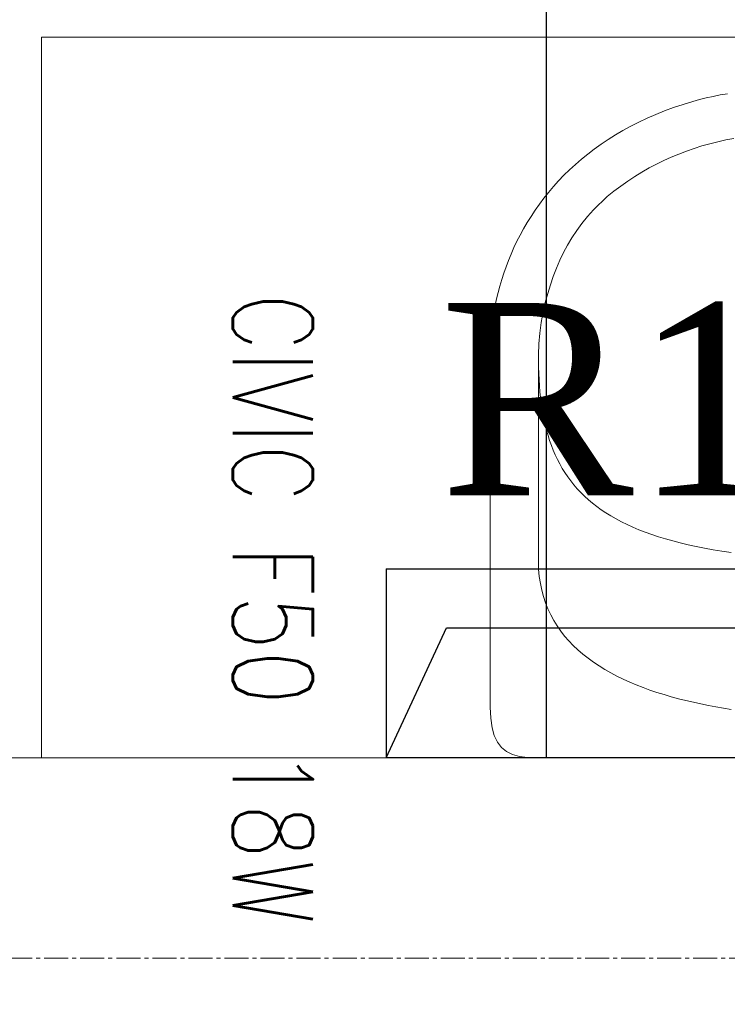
# Model space of a CAD drawing. Header units: centimetres. Extents: x 88729 to 133553, y -16225 to 14174.
# Tile 172 of 231: x 92217 to 92261, y -6864 to -6803. Entities that reach past the tile are written whole.
import ezdxf
from ezdxf.enums import TextEntityAlignment as Align

# ---------------------------------------------------------------- set-up
doc = ezdxf.new("R2010")
doc.units = ezdxf.units.CM
doc.linetypes.add('CENTER2', pattern=[1.125, 0.75, -0.125, 0.125, -0.125])
doc.layers.add('A-ARMATURA', color=252, linetype='Continuous', lineweight=5)
doc.layers.add('E_Istn_pozostaje', color=132, linetype='Continuous', lineweight=25)
for name, color, linetype in [('A-OS', 252, 'CENTER2'), ('A-SCIANY', 252, 'Continuous'), ('A-SUFITY', 252, 'Continuous'), ('E_opisy siły', 5, 'Continuous'), ('E_PODKLAD', 7, 'Continuous'), ('E_siła', 5, 'Continuous'), ('R-MET-IWE', 252, 'Continuous')]:
    doc.layers.add(name, color=color, linetype=linetype)
doc.styles.add('MM_050', font='romans.shx', dxfattribs={"width": 0.8, "height": 16})
doc.styles.add('old', font='BOOKOS.TTF')
doc.styles.get("Standard").update_dxf_attribs({"font": 'txt.shx'})

# ---------------------------------------------------------------- blocks, each defined once
blk = doc.blocks.new('RLX_F50_18W')
at = {"ltscale": 0.1}
for p, q in [((-5.9, -31.5), (-5.9, 31.5)), ((5.9, 31.5), (5.9, -31.5)), ((-2.224, -27.739), (-2.224, 0)), ((5.9, -31.5), (-2.224, -27.739)), ((-5.9, -31.5), (5.9, -31.5))]:
    blk.add_line(p, q, dxfattribs=at)
at = {"ltscale": 0.1, "insert": (-23.112, -36.07), "char_height": 5, "width": 57.67941, "attachment_point": 1, "style": 'MM_050'}
blk.add_mtext('CIVIC F50 18W', dxfattribs=at)
at = {"ltscale": 0.1, "flags": 9}
blk.add_attdef('RLXLUM', (0, 0), '', height=0.1, dxfattribs=at)
blk = doc.blocks.new('E_opis siły')
at = {"layer": 'E_siła', "linetype": 'Continuous', "ltscale": 0.5, "style": 'old', "flags": 4}
blk.add_attdef('OBWÓD', (0, 0), '', height=12, dxfattribs=at)
blk = doc.blocks.new('A$C3A7D2EB8')
at = {"layer": 'A-ARMATURA'}
for points in [[(-10.206, -20.934), (-10.657, -20.853), (-11.099, -20.764), (-11.534, -20.667), (-11.96, -20.561), (-12.379, -20.446), (-12.379, -20.446), (-12.982, -20.264), (-13.568, -20.068), (-14.137, -19.859), (-14.689, -19.639), (-15.225, -19.406), (-15.744, -19.162), (-16.246, -18.907), (-16.733, -18.641), (-17.203, -18.365), (-17.658, -18.08), (-18.097, -17.784), (-18.521, -17.48), (-18.929, -17.167), (-19.322, -16.846), (-19.701, -16.518), (-20.064, -16.181), (-20.413, -15.838), (-20.748, -15.488), (-21.069, -15.132), (-21.375, -14.771), (-21.668, -14.404), (-21.947, -14.032), (-22.212, -13.655), (-22.464, -13.274), (-22.703, -12.89), (-22.93, -12.502), (-23.143, -12.111), (-23.344, -11.717), (-23.532, -11.322), (-23.708, -10.925), (-23.872, -10.526), (-24.024, -10.127), (-24.165, -9.727), (-24.294, -9.327), (-24.411, -8.927), (-24.518, -8.528), (-24.613, -8.13), (-24.698, -7.734), (-24.772, -7.339), (-24.836, -6.947), (-24.889, -6.557), (-24.932, -6.171), (-24.966, -5.788), (-24.989, -5.409), (-25.003, -5.035), (-25.008, -4.665), (-25.008, -4.665), (-25.008, 17.362), (-24.981, 18.054), (-24.899, 18.645), (-24.762, 19.142), (-24.568, 19.551), (-24.315, 19.879), (-24.002, 20.133), (-23.629, 20.319), (-23.193, 20.443), (-22.695, 20.513), (-22.131, 20.535), (-0.008, 20.535)], [(-9.983, 17.503), (-10.457, 17.427), (-10.93, 17.346), (-11.402, 17.258), (-11.871, 17.164), (-12.338, 17.063), (-12.802, 16.954), (-13.261, 16.838), (-13.716, 16.715), (-14.165, 16.584), (-14.608, 16.445), (-15.045, 16.297), (-15.475, 16.141), (-15.896, 15.976), (-16.31, 15.802), (-16.714, 15.619), (-17.108, 15.427), (-17.491, 15.224), (-17.864, 15.012), (-18.225, 14.789), (-18.574, 14.556), (-18.909, 14.312), (-19.231, 14.058), (-19.539, 13.792), (-19.832, 13.514), (-20.109, 13.225), (-20.37, 12.924), (-20.614, 12.611), (-20.841, 12.286), (-21.05, 11.947), (-21.24, 11.596), (-21.41, 11.232), (-21.561, 10.855), (-21.691, 10.464), (-21.799, 10.059), (-21.886, 9.64), (-21.95, 9.206), (-21.991, 8.758), (-22.008, 8.296), (-22.008, 8.296), (-22.008, -4.636), (-21.981, -5.32), (-21.924, -5.987), (-21.837, -6.649), (-21.72, -7.32), (-21.577, -7.901), (-21.424, -8.462), (-21.257, -9.005), (-21.077, -9.531), (-20.881, -10.041), (-20.668, -10.536), (-20.437, -11.017), (-20.186, -11.487), (-19.913, -11.945), (-19.617, -12.393), (-19.296, -12.832), (-18.95, -13.264), (-18.576, -13.689), (-17.721, -14.505), (-17.299, -14.846), (-16.87, -15.17), (-16.436, -15.476), (-15.997, -15.766), (-15.551, -16.039), (-15.101, -16.295), (-14.644, -16.536), (-14.183, -16.762), (-13.716, -16.972), (-13.244, -17.168), (-12.767, -17.348), (-12.285, -17.515), (-11.799, -17.668), (-11.307, -17.807), (-10.811, -17.932), (-10.311, -18.045), (-9.806, -18.145)], [(-9.981, 7.719), (-10.552, 7.633), (-11.106, 7.541), (-11.642, 7.443), (-12.162, 7.339), (-12.665, 7.229), (-13.151, 7.113), (-13.621, 6.991), (-14.075, 6.862), (-14.513, 6.728), (-14.935, 6.587), (-15.343, 6.44), (-15.735, 6.287), (-16.113, 6.128), (-16.476, 5.962), (-16.825, 5.79), (-17.16, 5.613), (-17.481, 5.428), (-17.789, 5.238), (-18.084, 5.041), (-18.365, 4.838), (-18.634, 4.629), (-18.89, 4.413), (-19.134, 4.191), (-19.366, 3.962), (-19.586, 3.727), (-19.795, 3.486), (-19.992, 3.239), (-20.179, 2.985), (-20.355, 2.724), (-20.52, 2.457), (-20.675, 2.184), (-20.82, 1.904), (-20.955, 1.617), (-21.081, 1.325), (-21.197, 1.025), (-21.305, 0.719), (-21.404, 0.407), (-21.494, 0.088), (-21.576, -0.238), (-21.65, -0.57), (-21.716, -0.909), (-21.775, -1.255), (-21.826, -1.607), (-21.871, -1.966), (-21.909, -2.331), (-21.94, -2.703), (-21.965, -3.082), (-21.984, -3.468), (-21.997, -3.86), (-22.005, -4.259), (-22.008, -4.665)]]:
    blk.add_lwpolyline(points, dxfattribs=at)
blk = doc.blocks.new('A$Ce817dbbb')
at = {"layer": 'A-ARMATURA', "color": 252, "lineweight": 9}
for p, q in [((816.104, -17269.017), (1004.112, -17269.017)), ((816.104, -17314.017), (816.104, -17269.017))]:
    blk.add_line(p, q, dxfattribs=at)
at = {"layer": 'A-OS', "color": 252, "lineweight": 9, "ltscale": 2}
blk.add_line((-2608.234, -17326.517), (3323.946, -17326.517), dxfattribs=at)
at = {"layer": 'A-SCIANY', "color": 252, "lineweight": 9, "ltscale": 3}
blk.add_line((629.104, -17314.017), (1004.104, -17314.017), dxfattribs=at)
at = {"layer": 'A-SUFITY', "ltscale": 0.1}
blk.add_line((847.604, -17314.017), (847.604, -17091.017), dxfattribs=at)
at = {"layer": 'A-ARMATURA', "color": 252, "lineweight": 9, "xscale": -1, "rotation": 180}
blk.add_blockref('A$C3A7D2EB8', (869.112, -17293.482), dxfattribs=at)
at = {"layer": 'R-MET-IWE', "color": 252, "lineweight": 9, "width": 0.75}
for tag, rotation, p in [('0-', 90, (-1139.045, -4143.611)), ('0-', 90, (-1113.045, -4143.611)), ('0-', 90, (-1087.045, -4143.611)), ('2-', 90, (-796.045, -4143.611)), ('2-', 90, (-505.045, -4143.611)), ('0-', 90, (-480.045, -4143.611)), ('0-', 90, (-456.045, -4143.611)), ('2-', 90, (-166.045, -4143.611)), ('2-', 90, (-625.663, -4833.611)), ('2-', 90, (-599.663, -4833.611)), ('2-', 90, (-573.663, -4833.611)), ('0-', 180, (-2169.638, -4848.468)), ('0-', 180, (-2169.638, -4873.468)), ('0-', 180, (-2169.638, -4899.468)), ('-2', 90, (-1661.47, -4961.645)), ('-2', 90, (-1636.47, -4961.645)), ('0-', 270, (-1489.782, -4968.061)), ('0-', 270, (-1464.782, -4968.061)), ('0-', 270, (-1439.782, -4968.061)), ('0-', 270, (-1364.782, -4968.061)), ('0-', 270, (-1339.782, -4968.061)), ('0-', 270, (-1314.782, -4968.061)), ('0-', 270, (328.218, -4968.061)), ('0-', 270, (354.218, -4968.061)), ('0-', 270, (1256.218, -4968.061)), ('0-', 270, (1282.218, -4968.061)), ('0-', 90, (-513.045, -5496.611)), ('0-', 90, (-487.045, -5496.611)), ('K.S.-', 90, (-487.045, -5766.111)), ('0-', 90, (-513.045, -5766.111)), ('1-', 90, (-539.045, -6114.611)), ('0-', 90, (-513.045, -6114.611)), ('0-', 90, (-487.045, -6114.611)), ('0-', 90, (301.955, -6545.611)), ('0-', 90, (327.955, -6545.611)), ('0-', 90, (353.955, -6545.611)), ('0-', 90, (416.113, -6545.611)), ('0-', 90, (1255.955, -6545.611)), ('0-', 90, (1281.955, -6545.611)), ('1-', 90, (2382.955, -6845.611)), ('1-', 90, (2408.955, -6845.611)), ('1-', 90, (2434.955, -6845.611)), ('1-', 90, (2827.955, -6845.611)), ('1-', 90, (2853.955, -6845.611)), ('1-', 90, (2879.955, -6845.611)), ('<-2', 90, (-910.64, -10482.409)), ('2->', 90, (-718.146, -10854.38)), ('2->', 90, (-692.146, -10854.38)), ('2->', 90, (-744.146, -10870.803)), ('-0', 90, (-186.093, -12450.121)), ('1-', 90, (2264.472, -12866.38)), ('1-', 90, (2290.472, -12866.38)), ('1-', 90, (2316.472, -12866.38)), ('1-', 90, (2709.472, -12866.38)), ('1-', 90, (2735.472, -12866.38)), ('1-', 90, (2761.472, -12866.38)), ('<-KL', 90, (-700.012, -16780.913)), ('-0', 90, (-179.939, -18957.533)), ('0->', 90, (-1257.528, -23179.046)), ('0->', 90, (-1231.528, -23179.046)), ('0->', 90, (-1205.528, -23179.046)), ('0->', 90, (-600.528, -23179.046)), ('0->', 90, (-574.528, -23179.046)), ('0->', 90, (-1692.528, -24074.046)), ('0->', 90, (-1666.528, -24074.046)), ('0->', 90, (-1640.528, -24074.046)), ('0->', 90, (-1486.528, -24074.046)), ('0->', 90, (-1460.528, -24074.046)), ('0->', 90, (-1434.528, -24074.046)), ('<-0', 90, (-499.818, -24383.565)), ('<-0', 90, (-298.109, -24383.565)), ('<-0', 180, (-587.122, -25088.859)), ('<-0', 270, (-496.631, -25202.677)), ('<-0', 180, (-1353.253, -25419.359)), ('<-0', 180, (-1187.253, -25444.101)), ('<-0', 90, (-179.614, -25454.222)), ('<-0', 90, (-69.593, -26375.359)), ('<-0', 90, (-43.593, -26375.359))]:
    blk.add_attdef(tag, text='', height=17, rotation=rotation, dxfattribs=at).set_placement(p, align=Align.MIDDLE)
for tag, p in [('2-', (1424.812, -4179.204)), ('2-', (1424.812, -4205.204)), ('K.S.-', (-76.891, -4264.204)), ('KL-', (-613.132, -4292.185)), ('1-', (-613.132, -4312.185)), ('1-', (-613.132, -4332.185)), ('K.S.-', (1414.126, -4333.662)), ('0-', (-70.188, -4341.204)), ('0-', (469.812, -4341.204)), ('1-', (-613.132, -4352.185)), ('0-', (1424.812, -4361.204)), ('0-', (-70.188, -4367.204)), ('1-', (469.812, -4367.204)), ('0-', (1099.812, -4368.204)), ('2-', (1424.812, -4387.204)), ('1-', (-70.188, -4393.204)), ('1-', (469.812, -4393.204)), ('1-', (1099.812, -4394.204)), ('2-', (1424.812, -4413.204)), ('2-', (-70.188, -4419.204)), ('2-', (1099.812, -4420.204)), ('2-', (469.812, -4444.204)), ('K.S.-', (-76.891, -4445.204)), ('2-', (1099.812, -4446.204)), ('2-', (469.812, -4470.204)), ('2-', (-825.188, -4496.204)), ('2-', (-825.188, -4522.204)), ('2-', (-70.188, -4574.204)), ('2-', (-70.188, -4600.204)), ('K.S.-', (1089.126, -4600.662)), ('2-', (1099.812, -4653.204)), ('2-', (-70.188, -4669.204)), ('2-', (1099.812, -4679.204)), ('-1', (1806.777, -4690.779)), ('1-', (-70.188, -4695.204)), ('2-', (1099.812, -4705.204)), ('-1', (1806.777, -4716.295)), ('K.S.-', (-73.204, -4721.204)), ('-1', (1806.777, -4743.07)), ('FR-', (-70.188, -4747.204)), ('0-', (-1066.188, -6382.704)), ('0-', (-1066.188, -6408.704)), ('2-', (1729.812, -6586.204)), ('2-', (1729.812, -6612.204)), ('2-', (1729.812, -6638.204)), ('2-', (1729.812, -6664.204)), ('K.S.-', (469.812, -6788.204)), ('1-', (-962.188, -6915.204)), ('1-', (-460.188, -6923.204)), ('1-', (469.812, -6923.204)), ('2-', (1729.812, -6923.204)), ('1-', (-460.188, -6949.204)), ('1-', (469.812, -6949.204)), ('2-', (1729.812, -6949.204)), ('K.S.-', (2901.812, -6960.204)), ('2-', (1729.812, -6975.204)), ('2-', (1729.812, -7001.204)), ('2-', (-460.188, -7026.204)), ('0-', (469.812, -7026.204)), ('2-', (-460.188, -7052.204)), ('0-', (469.812, -7052.204)), ('2-', (-460.188, -7078.204)), ('2-', (469.812, -7078.204)), ('1-', (2901.812, -7088.204)), ('2-', (469.812, -7104.204)), ('1-', (2901.812, -7114.204)), ('0-', (1729.812, -7131.204)), ('2-', (-460.188, -7141.204)), ('0-', (1729.812, -7157.204)), ('2-', (-460.188, -7167.204)), ('2-', (469.812, -7181.204)), ('2-', (1729.812, -7183.204)), ('0-', (-460.188, -7193.204)), ('2-', (469.812, -7207.204)), ('2-', (1729.812, -7209.204)), ('K.S.-', (-470.874, -7217.662)), ('2-', (469.812, -7233.204)), ('2-', (1729.812, -7235.204)), ('1-', (-460.188, -7245.204)), ('2-', (469.812, -7259.204)), ('2-', (1729.812, -7261.204)), ('2-', (1729.812, -7287.204)), ('2-', (-460.188, -7297.204)), ('2->', (-943.671, -10542.973)), ('-1', (1688.294, -10711.548)), ('-1', (1688.294, -10737.548)), ('-1', (1688.294, -10763.548)), ('<-2', (1685.551, -12605.392)), ('2->', (1611.329, -12636.472)), ('2->', (1611.329, -12658.973)), ('2->', (1590.766, -12684.973)), ('K.S.-', (2783.329, -12980.973)), ('2->', (-578.671, -13046.973)), ('2->', (-578.671, -13072.973)), ('<-2', (-476.881, -13105.942)), ('1-', (2783.329, -13108.973)), ('1-', (2783.329, -13134.973)), ('<-1', (-610.787, -16857.829)), ('<-1', (-610.787, -16877.829)), ('<-1', (1688.294, -17218.96)), ('<-1', (1688.294, -17244.96)), ('<-1', (1688.294, -17270.96)), ('<-1', (-478.914, -18553.429)), ('<-0', (-2287.983, -23879.575)), ('<-0', (-2287.983, -23905.575)), ('<-0', (-2287.983, -23931.575)), ('<-0', (-343.077, -24738.183)), ('<-0', (-478.914, -25059.683))]:
    blk.add_attdef(tag, text='', height=17, dxfattribs=at).set_placement(p, align=Align.MIDDLE)

msp = doc.modelspace()

# ---------------------------------------------------------------- block references
at = {"layer": 'E_Istn_pozostaje', "rotation": 270.0000738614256}
msp.add_blockref('RLX_F50_18W', (92270.978, -6842.726), dxfattribs=at)
at = {"layer": 'E_opisy siły', "linetype": 'Continuous'}
ref = msp.add_blockref('E_opis siły', (92303.263, -6832.222, -250), dxfattribs=dict(at, xscale=-1))
ref.add_attrib('OBWÓD', 'R1/39', (92242.841, -6832.222, -250), dxfattribs={"color": 3, "linetype": 'Continuous', "ltscale": 0.5, "height": 12, "style": 'old'})
at = {"layer": 'E_PODKLAD'}
msp.add_blockref('A$Ce817dbbb', (91401.874, 10465.391), dxfattribs=at)

doc.saveas('drawing.dxf')
